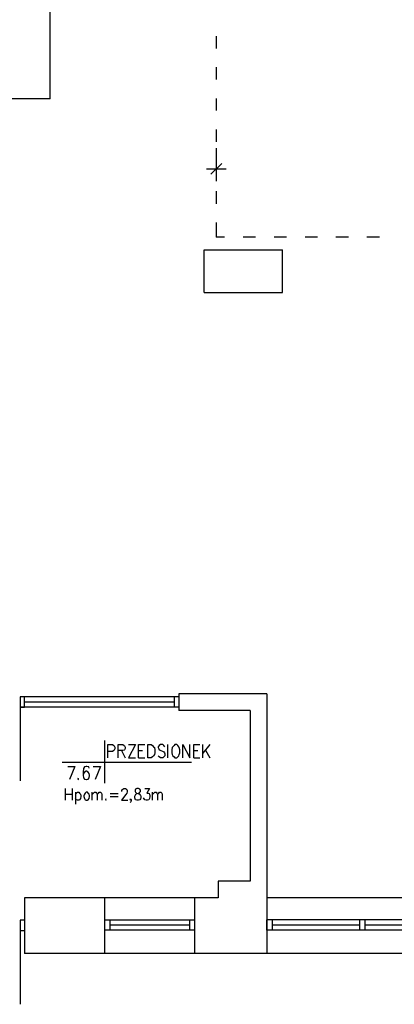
# Model space of a CAD drawing. Header units: millimetres. Extents: x -523 to 1404227, y -783705 to 1038705.
# Tile 3 of 256: x 16619 to 20245, y -207 to 9308. Entities that reach past the tile are written whole.
import ezdxf

# ---------------------------------------------------------------- set-up
doc = ezdxf.new("R2010")
doc.units = ezdxf.units.MM
doc.linetypes.add('0.5_0.5', pattern=[1, 0.5, -0.5])
for name, color, linetype in [('PDF _0', 252, 'Continuous'), ('PDF _BA_met', 7, 'Continuous'), ('PDF _PG_WYMIARY', 7, 'Continuous'), ('PDF _PG_WYPOSAŻENIE', 7, 'Continuous')]:
    doc.layers.add(name, color=color, linetype=linetype)

# ---------------------------------------------------------------- blocks, each defined once
blk = doc.blocks.new('A$Cc5eb5aaa')
at = {"layer": 'PDF _0', "color": 7, "lineweight": -3}
for points in [[(17438.2, 9936.3), (17438.2, 18285)], [(19042.8, 10541.7), (19042.8, 10423.1)], [(19042.8, 10241.1), (19042.8, 10122.6)], [(17438.2, 9936.3), (9978.6, 9936.3)], [(19042.8, 9940.5), (19042.8, 9822)], [(19042.8, 9639.9), (19042.8, 9521.4)], [(19042.8, 9343.6), (19042.8, 9220.8)], [(18949.6, 9258.9), (19140.1, 9258.9)], [(18992, 9208.1), (19097.8, 9309.7)], [(19042.8, 9043), (19042.8, 8920.2)], [(19042.8, 8742.4), (19042.8, 8598.5)], [(19123.2, 8598.5), (19042.8, 8598.5)], [(19423.8, 8598.5), (19305.3, 8598.5)], [(19724.4, 8598.5), (19605.8, 8598.5)], [(20025, 8598.5), (19906.4, 8598.5)], [(20325.6, 8598.5), (20202.8, 8598.5)], [(20626.1, 8598.5), (20503.4, 8598.5)], [(18928.5, 8065), (18928.5, 8475.7)], [(18928.5, 8475.7), (19686.3, 8475.7)], [(19686.3, 8065), (19686.3, 8475.7)], [(18928.5, 8065), (19686.3, 8065)], [(19533.9, 4187), (18682.9, 4187)], [(18682.9, 4187), (18682.9, 4026.2)], [(19533.9, 4187), (19533.9, 1676.5)], [(18682.9, 4157.4), (17146.1, 4157.4)], [(17146.1, 4055.8), (17188.4, 4055.8), (17188.4, 4157.4)], [(17188.4, 4157.4), (17146.1, 4157.4)], [(17146.1, 4157.4), (17146.1, 4055.8)], [(17146.1, 4106.6), (17146.1, 3344.6)], [(18636.3, 4106.6), (17188.4, 4106.6)], [(18636.3, 4157.4), (18636.3, 4055.8)], [(18682.9, 4055.8), (17146.1, 4055.8)], [(19373, 4026.2), (18682.9, 4026.2)], [(19373, 4026.2), (19373, 2375.1)], [(19373, 2375.1), (19063.9, 2375.1)], [(19063.9, 2375.1), (19063.9, 2214.2)], [(19063.9, 2214.2), (17188.4, 2214.2)], [(17188.4, 2214.2), (17188.4, 1676.5)], [(17963.2, 2214.2), (17963.2, 1676.5)], [(18835.3, 2214.2), (18835.3, 1676.5)], [(23195.9, 2214.2), (19533.9, 2214.2)], [(17188.4, 1998.3), (17146.1, 1998.3)], [(17146.1, 1998.3), (17146.1, 1896.7)], [(17963.2, 2002.5), (17963.2, 1900.9)], [(17963.2, 2002.5), (18835.3, 2002.5), (18835.3, 1900.9), (17963.2, 1900.9)], [(18014, 2002.5), (18014, 1900.9)], [(18784.5, 2002.5), (18784.5, 1900.9)], [(21333.1, 2002.5), (19533.9, 2002.5)], [(21333.1, 1900.9), (19533.9, 1900.9), (19533.9, 2002.5)], [(19584.7, 2002.5), (19584.7, 1900.9)], [(20431.4, 2002.5), (20431.4, 1900.9)], [(20482.2, 2002.5), (20482.2, 1900.9)], [(17146.1, 1947.5), (17146.1, 1185.4)], [(18784.5, 1951.7), (18014, 1951.7)], [(20431.4, 1951.7), (19584.7, 1951.7)], [(21286.6, 1951.7), (20482.2, 1951.7)], [(17188.4, 1896.7), (17146.1, 1896.7)], [(25791.1, 1676.5), (17188.4, 1676.5)]]:
    blk.add_lwpolyline(points, dxfattribs=at)
at = {"layer": 'PDF _BA_met', "lineweight": -3}
for points in [[(17963.2, 3734), (17963.2, 3323.4)], [(17997.1, 3568.9), (17997.1, 3695.9), (18039.4, 3695.9), (18052.1, 3687.5), (18056.3, 3683.2), (18064.8, 3670.5), (18064.8, 3653.6), (18056.3, 3640.9), (18052.1, 3636.7), (18039.4, 3628.2), (17997.1, 3628.2)], [(18094.4, 3568.9), (18094.4, 3695.9), (18141, 3695.9), (18153.7, 3687.5), (18157.9, 3683.2), (18162.2, 3670.5), (18162.2, 3657.8), (18157.9, 3645.1), (18153.7, 3640.9), (18141, 3636.7), (18094.4, 3636.7)], [(18128.3, 3636.7), (18162.2, 3568.9)], [(18196, 3695.9), (18263.8, 3695.9), (18196, 3568.9), (18263.8, 3568.9)], [(18293.4, 3568.9), (18293.4, 3695.9), (18352.7, 3695.9)], [(18293.4, 3636.7), (18331.5, 3636.7)], [(18547.4, 3674.8), (18539, 3687.5), (18526.3, 3695.9), (18505.1, 3695.9), (18492.4, 3687.5), (18483.9, 3674.8), (18483.9, 3666.3), (18488.2, 3653.6), (18492.4, 3645.1), (18500.9, 3640.9), (18530.5, 3628.2), (18539, 3624), (18543.2, 3615.5), (18547.4, 3607), (18547.4, 3585.9), (18539, 3577.4), (18526.3, 3568.9), (18505.1, 3568.9), (18492.4, 3577.4), (18483.9, 3585.9)], [(18577.1, 3568.9), (18577.1, 3695.9)], [(18721, 3568.9), (18721, 3695.9), (18788.8, 3568.9), (18788.8, 3695.9)], [(18826.9, 3568.9), (18826.9, 3695.9), (18886.1, 3695.9)], [(18826.9, 3636.7), (18865, 3636.7)], [(18915.8, 3568.9), (18915.8, 3695.9)], [(18983.5, 3695.9), (18915.8, 3611.3)], [(18941.2, 3640.9), (18983.5, 3568.9)], [(17552.5, 3526.6), (18805.7, 3526.6)], [(18293.4, 3568.9), (18352.7, 3568.9)], [(18826.9, 3568.9), (18886.1, 3568.9)], [(17607.6, 3484.3), (17675.3, 3484.3), (17624.5, 3357.3)], [(17815, 3467.3), (17810.8, 3480), (17793.9, 3484.3), (17785.4, 3484.3), (17768.5, 3480), (17760, 3463.1), (17755.8, 3429.2), (17755.8, 3399.6), (17760, 3374.2), (17768.5, 3361.5), (17785.4, 3357.3), (17789.6, 3357.3), (17806.6, 3361.5), (17815, 3374.2), (17819.3, 3395.4), (17819.3, 3399.6), (17815, 3416.5), (17806.6, 3429.2), (17789.6, 3437.7), (17785.4, 3437.7), (17768.5, 3429.2), (17760, 3416.5), (17755.8, 3399.6)], [(17853.1, 3484.3), (17925.1, 3484.3), (17874.3, 3357.3)], [(17709.2, 3370), (17704.9, 3361.5), (17709.2, 3357.3), (17713.4, 3361.5)]]:
    blk.add_lwpolyline(points, dxfattribs=at)
for points in [[(18382.3, 3568.9), (18382.3, 3695.9), (18416.2, 3695.9), (18428.9, 3687.5), (18437.4, 3674.8), (18445.8, 3666.3), (18450.1, 3645.1), (18450.1, 3615.5), (18445.8, 3598.6), (18437.4, 3585.9), (18428.9, 3577.4), (18416.2, 3568.9)], [(18644.8, 3695.9), (18636.3, 3687.5), (18623.6, 3674.8), (18619.4, 3666.3), (18615.2, 3645.1), (18615.2, 3615.5), (18619.4, 3598.6), (18623.6, 3585.9), (18636.3, 3577.4), (18644.8, 3568.9), (18661.7, 3568.9), (18674.4, 3577.4), (18682.9, 3585.9), (18687.1, 3598.6), (18691.4, 3615.5), (18691.4, 3645.1), (18687.1, 3666.3), (18682.9, 3674.8), (18674.4, 3687.5), (18661.7, 3695.9)]]:
    blk.add_lwpolyline(points, close=True, dxfattribs=at)
at = {"layer": 'PDF _PG_WYMIARY', "lineweight": -3}
blk.add_lwpolyline([(19042.8, 9457.9), (19042.8, 9140.4)], dxfattribs=at)
at = {"layer": 'PDF _PG_WYPOSAŻENIE', "lineweight": -3}
for points in [[(17586.4, 3158.3), (17586.4, 3272.6)], [(17649.9, 3272.6), (17649.9, 3158.3)], [(18132.5, 3242.9), (18132.5, 3251.4), (18136.8, 3259.9), (18141, 3264.1), (18149.5, 3272.6), (18166.4, 3272.6), (18174.9, 3264.1), (18179.1, 3259.9), (18183.3, 3251.4), (18183.3, 3238.7), (18179.1, 3226), (18170.6, 3213.3), (18128.3, 3158.3), (18187.6, 3158.3)], [(18352.7, 3272.6), (18399.3, 3272.6), (18373.9, 3226), (18386.6, 3226), (18395, 3221.8), (18399.3, 3217.5), (18403.5, 3200.6), (18403.5, 3192.1), (18399.3, 3175.2), (18390.8, 3162.5), (18378.1, 3158.3), (18365.4, 3158.3), (18352.7, 3162.5), (18348.5, 3171), (18340, 3179.4)], [(17586.4, 3217.5), (17649.9, 3217.5)], [(17683.8, 3234.5), (17683.8, 3120.2)], [(17683.8, 3217.5), (17692.2, 3226), (17700.7, 3234.5), (17713.4, 3234.5), (17721.9, 3226), (17730.3, 3217.5), (17734.6, 3200.6), (17734.6, 3192.1), (17730.3, 3175.2), (17721.9, 3162.5), (17713.4, 3158.3), (17700.7, 3158.3), (17692.2, 3162.5), (17683.8, 3175.2)], [(17844.7, 3158.3), (17844.7, 3234.5)], [(17844.7, 3213.3), (17857.4, 3226), (17865.8, 3234.5), (17878.5, 3234.5), (17887, 3226), (17891.2, 3213.3), (17891.2, 3158.3)], [(17891.2, 3213.3), (17903.9, 3226), (17912.4, 3234.5), (17925.1, 3234.5), (17933.6, 3226), (17937.8, 3213.3), (17937.8, 3158.3)], [(17975.9, 3171), (17971.7, 3162.5), (17975.9, 3158.3), (17980.1, 3162.5)], [(18018.2, 3221.8), (18094.4, 3221.8)], [(18018.2, 3192.1), (18094.4, 3192.1)], [(18221.4, 3162.5), (18217.2, 3158.3), (18213, 3162.5), (18217.2, 3171), (18221.4, 3162.5), (18221.4, 3154), (18217.2, 3141.3), (18213, 3137.1)], [(18428.9, 3158.3), (18428.9, 3234.5)], [(18428.9, 3213.3), (18441.6, 3226), (18450.1, 3234.5), (18462.8, 3234.5), (18471.2, 3226), (18475.5, 3213.3), (18475.5, 3158.3)], [(18475.5, 3213.3), (18488.2, 3226), (18496.6, 3234.5), (18509.3, 3234.5), (18517.8, 3226), (18522, 3213.3), (18522, 3158.3)]]:
    blk.add_lwpolyline(points, dxfattribs=at)
for points in [[(18276.5, 3272.6), (18263.8, 3264.1), (18259.6, 3255.6), (18259.6, 3242.9), (18263.8, 3234.5), (18272.3, 3226), (18289.2, 3221.8), (18301.9, 3217.5), (18310.4, 3204.8), (18314.6, 3196.4), (18314.6, 3179.4), (18310.4, 3171), (18306.1, 3162.5), (18293.4, 3158.3), (18276.5, 3158.3), (18263.8, 3162.5), (18259.6, 3171), (18255.3, 3179.4), (18255.3, 3196.4), (18259.6, 3204.8), (18268, 3217.5), (18280.7, 3221.8), (18297.7, 3226), (18306.1, 3234.5), (18310.4, 3242.9), (18310.4, 3255.6), (18306.1, 3264.1), (18293.4, 3272.6)], [(17785.4, 3234.5), (17776.9, 3226), (17768.5, 3217.5), (17764.2, 3200.6), (17764.2, 3192.1), (17768.5, 3175.2), (17776.9, 3162.5), (17785.4, 3158.3), (17798.1, 3158.3), (17806.6, 3162.5), (17815, 3175.2), (17819.3, 3192.1), (17819.3, 3200.6), (17815, 3217.5), (17806.6, 3226), (17798.1, 3234.5)]]:
    blk.add_lwpolyline(points, close=True, dxfattribs=at)

msp = doc.modelspace()

# ---------------------------------------------------------------- block references
at = {"color": 1, "linetype": '0.5_0.5', "ltscale": 10}
msp.add_blockref('A$Cc5eb5aaa', (-522.84, -1392.86), dxfattribs=at)

doc.saveas('drawing.dxf')
